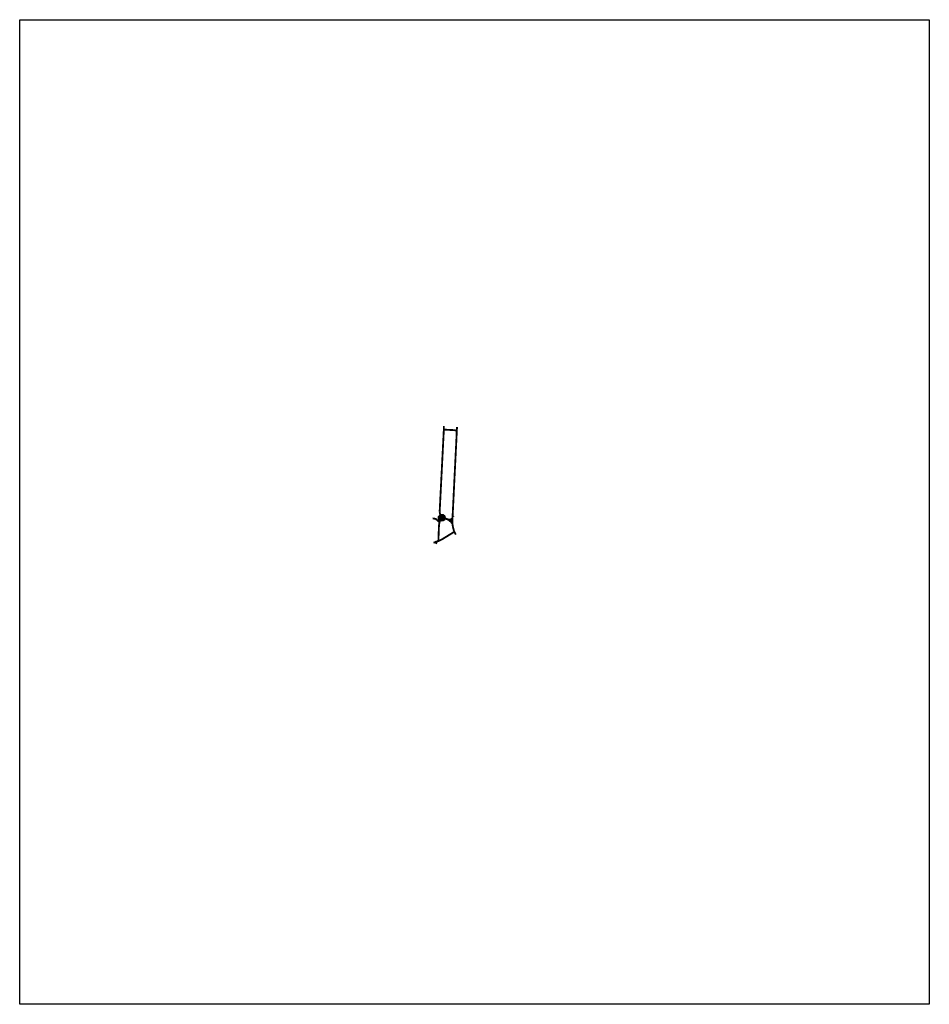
# Model space of a CAD drawing. Header units: feet. Extents: x 1649154 to 1673991, y 344271 to 371159.
import ezdxf

# ---------------------------------------------------------------- set-up
doc = ezdxf.new("R2010")
doc.units = ezdxf.units.FT
doc.header["$MEASUREMENT"] = 0
doc.layers.add('DR_P_Storm_Sewer', color=1, linetype='Continuous', true_color=0xff0000)
doc.layers.add('SC_Scratch1', color=1, linetype='Continuous')

msp = doc.modelspace()

# ---------------------------------------------------------------- hatches: boundary and pattern name
at = {"layer": 'DR_P_Storm_Sewer'}
h = msp.add_hatch(color=3, dxfattribs=at)
h.dxf.hatch_style = 1
edge = h.paths.add_edge_path()
edge.add_arc((1660678, 357558), 92.9, 0, 360)

# ---------------------------------------------------------------- linework, layer by layer
at = {"layer": 'DR_P_Storm_Sewer', "color": 3, "const_width": 50, "flags": 128}
for points in [[(1660737, 360060), (1660735, 359963)], [(1660758, 359964), (1661016, 359950), (1661088, 359936), (1661097, 360035)], [(1660630, 357899), (1660735, 359963)], [(1660430, 357541), (1660514, 357526), (1660605, 357448)], [(1660587, 356943), (1660602, 357337)], [(1660614, 356934), (1660583, 356920), (1660517, 356903), (1660453, 356873)], [(1660519, 356843), (1660544, 356896)]]:
    msp.add_lwpolyline(points, dxfattribs=at)
at = {"layer": 'DR_P_Storm_Sewer', "color": 2, "flags": 128}
for points, const_width in [([(1661088, 359936), (1661085, 359835), (1661067, 359467), (1661031, 358750), (1660986, 357824)], 50), ([(1661019, 357586), (1660981, 357587), (1660955, 357556), (1660913, 357522), (1660848, 357528), (1660769, 357557)], 20), ([(1660974, 357367), (1660980, 357319), (1661001, 357239), (1661013, 357196)], 50)]:
    msp.add_lwpolyline(points, dxfattribs=dict(at, const_width=const_width))
at = {"layer": 'DR_P_Storm_Sewer', "color": 3, "const_width": 50, "flags": 128}
for points in [[(1660630, 357899), (1660621, 357728, 0.128473), (1660676, 357559)], [(1660602, 357337, -0.133824), (1660676, 357559)]]:
    msp.add_lwpolyline(points, format="xyb", dxfattribs=at)
at = {"layer": 'DR_P_Storm_Sewer', "flags": 128}
msp.add_lwpolyline([(1660949, 357387, 10, 50, 0), (1660928, 357446, 50, 50, 0), (1660872, 357495, 50, 50, 0), (1660775, 357538, 50, 50, 0), (1660676, 357559, 50, 50, 0), (1660618, 357598, 50, 50, 0)], format="xyseb", dxfattribs=at)
at = {"layer": 'DR_P_Storm_Sewer', "color": 1, "const_width": 50, "flags": 128}
msp.add_lwpolyline([(1660986, 357824), (1660971, 357529), (1660969, 357403), (1660974, 357367)], dxfattribs=at)
at = {"layer": 'DR_P_Storm_Sewer', "const_width": 80, "flags": 128}
msp.add_lwpolyline([(1660971, 357529), (1660900, 357471)], dxfattribs=at)
at = {"layer": 'DR_P_Storm_Sewer', "color": 3, "flags": 128}
msp.add_lwpolyline([(1661061, 357096, 50, 50, 0), (1661022, 357175, 50, 50, 0), (1660677, 356963, 50, 50, 0), (1660614, 356934, 0, 0, 0)], format="xyseb", dxfattribs=at)
at = {"layer": 'DR_P_Storm_Sewer', "color": 3}
msp.add_circle((1660678, 357558), 92.9, dxfattribs=at)
at = {"layer": 'SC_Scratch1'}
msp.add_lwpolyline([(1649154, 371159), (1673991, 371159), (1673991, 344271), (1649154, 344271)], close=True, dxfattribs=at)

doc.saveas('drawing.dxf')
